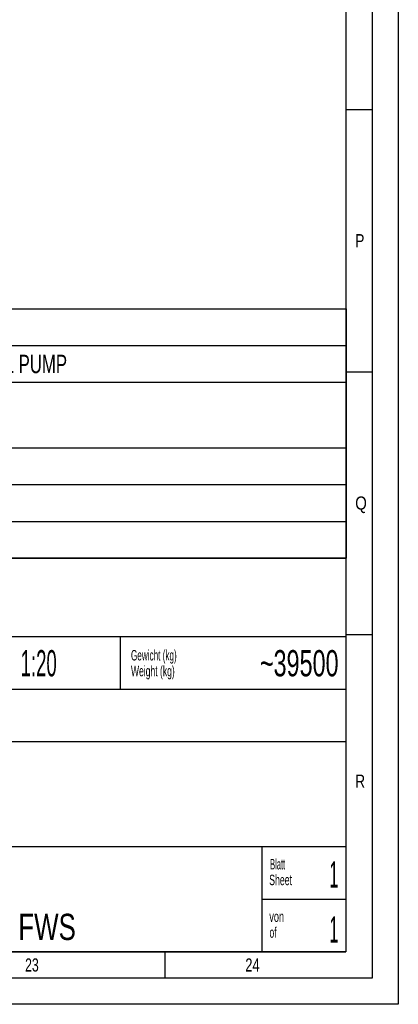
# Model space of a CAD drawing. Header units: millimetres. Extents: x 0 to 1189, y 0 to 841.
# Tile 41 of 77: x 1117 to 1189, y 0 to 188. Entities that reach past the tile are written whole.
import ezdxf
from ezdxf.enums import TextEntityAlignment as Align

# ---------------------------------------------------------------- set-up
doc = ezdxf.new("R2010")
doc.units = ezdxf.units.MM
doc.header["$LTSCALE"] = 65.395
doc.layers.get('0').update_dxf_attribs({"linetype": 'CONTINUOUS'})
doc.styles.get("Standard").update_dxf_attribs({"font": 'txt', "width": 0.6})
doc.styles.add('TEXTSTYLE_2', font='txt')
doc.styles.add('TEXTSTYLE_3', font='txt', dxfattribs={"width": 0.8})

# ---------------------------------------------------------------- blocks, each defined once
blk = doc.blocks.new('*T690')
at = {"color": 2, "linetype": 'Continuous'}
for p, q in [((0, 0), (278, 0)), ((0, 0), (0, -47.5)), ((278, 0), (278, -47.5)), ((0, -7), (278, -7)), ((8, -7), (8, -47.5)), ((0, -14), (278, -14)), ((0, -26.5), (278, -26.5)), ((0, -33.5), (278, -33.5)), ((0, -40.5), (278, -40.5)), ((0, -47.5), (278, -47.5))]:
    blk.add_line(p, q, dxfattribs=at)
for s, width, p in [('Anmerkung / REMARKS', 0.674185, (1.05, -5.25)), ('SPACE REQUIRED FOR MEASURING TORSIONAL VIBRATIONS, AND/OR FOR REMOVAL OF THE VIBRATION DAMPER AND/OR LUBOIL PUMP', 0.683886, (9.05, -12.25)), ('SPACE REQUIRED FOR REMOVAL OF PISTON AND CYLINDER LINER', 0.681818, (9.05, -19.25)), ('REDUCED REMOVAL HEIGHT PISTON AND LINER 2940mm', 0.690994, (9.05, -24.5)), ('SPACE REQUIRED FOR TERMINAL SET', 0.682028, (9.05, -31.75)), ('SPACE REQUIRED FOR TURBOCHARGER SHAFT', 0.692407, (9.05, -38.75)), ('SPACE TRQUIRED FOR CHARGE AIR COOLER REMOVING', 0.684656, (9.05, -45.75))]:
    blk.add_text(s, height=3.5, dxfattribs=dict(at, width=width)).set_placement(p)
at = {"color": 2, "linetype": 'Continuous', "width": 0.619048}
for s, p in [('b', (4, -12.25)), ('e', (4, -19.25)), ('k', (4, -31.75)), ('o', (4, -38.75)), ('p', (4, -45.75))]:
    blk.add_text(s, height=3.5, dxfattribs=at).set_placement(p, align=Align.CENTER)
blk = doc.blocks.new('*T692')
at = {"color": 5, "linetype": 'Continuous'}
for p, q in [((0, 0), (187, 0)), ((0, 0), (0, -75)), ((187, 0), (187, -75)), ((0, -75), (187, -75))]:
    blk.add_line(p, q, dxfattribs=at)
at = {"color": 2, "linetype": 'Continuous', "style": 'TEXTSTYLE_3'}
for s, width, p in [('6M32E_FWS', 0.738095, (73.4, -6.75)), ('1.0', 0.547619, (110.07, -6.75)), ('6M32E_FWS', 0.738095, (73.4, -13.25)), ('1.0', 0.547619, (110.07, -13.25))]:
    blk.add_text(s, height=5, dxfattribs=dict(at, width=width)).set_placement(p)
for s, width, p in [('W882', 0.833333, (81.68, -22.5)), ('1:20', 0.529762, (128.4, -22.5)), ('-', 0.619048, (11, -72.75))]:
    blk.add_text(s, height=5, dxfattribs=dict(at, width=width)).set_placement(p, align=Align.CENTER)
for s, width, p in [('~39500', 0.666667, (185.6, -22.5)), ('1', 0.47619, (185.6, -62.75)), ('1', 0.47619, (185.6, -73.25))]:
    blk.add_text(s, height=5, dxfattribs=dict(at, width=width)).set_placement(p, align=Align.RIGHT)
at = {"color": 5, "linetype": 'Continuous', "width": 0.761905}
blk.add_text('mK', height=2, dxfattribs=at).set_placement((45.07, -31), align=Align.CENTER)
at = {"color": 7, "linetype": 'Continuous', "style": 'TEXTSTYLE_3'}
for s, width, p in [('Motor - Einbauzeichnung', 0.602484, (23.4, -43.12)), ('ENGINE INSTALLATION DRAWING', 0.69224, (23.4, -51.88))]:
    blk.add_text(s, height=5, dxfattribs=dict(at, width=width)).set_placement(p)
at = {"color": 7, "linetype": 'Continuous', "style": 'TEXTSTYLE_3', "width": 0.738095}
blk.add_text('6M32E FWS', height=5, dxfattribs=at).set_placement((121.5, -72.75), align=Align.CENTER)

msp = doc.modelspace()

# ---------------------------------------------------------------- linework, layer by layer
at = {"color": 5, "linetype": 'Continuous'}
for p, q in [((1189, 841), (1189, 0)), ((1179, 831), (1179, 10)), ((1179, 170.5), (1184, 170.5)), ((1179, 120.5), (1184, 120.5)), ((1179, 70.5), (1184, 70.5)), ((1179, 10), (10, 10)), ((1144.5, 5), (1144.5, 10)), ((1189, 0), (0, 0))]:
    msp.add_line(p, q, dxfattribs=at)
at = {"color": 6, "linetype": 'Continuous'}
for p, q in [((1184, 836), (1184, 5)), ((1179, 85), (992, 85)), ((1179, 70), (992, 70)), ((1184, 5), (5, 5))]:
    msp.add_line(p, q, dxfattribs=at)
at = {"color": 7, "linetype": 'Continuous'}
for p, q in [((1136, 60), (1136, 70)), ((1179, 60), (1046, 60)), ((1179, 50), (992, 50)), ((1179, 30), (992, 30)), ((1163, 10), (1163, 30)), ((1179, 20), (1163, 19.99784))]:
    msp.add_line(p, q, dxfattribs=at)

# ---------------------------------------------------------------- block references
for name, p in [('*T690', (901.03841, 132.52394)), ('*T692', (992, 85))]:
    msp.add_blockref(name, p)

# ---------------------------------------------------------------- texts
at = {"color": 5, "linetype": 'Continuous'}
for s, height, style, width, p in [('P', 2.50001, 'TEXTSTYLE_2', 0.785714, (1180.77091, 144.271)), ('Q', 2.50001, 'TEXTSTYLE_2', 0.857143, (1180.77091, 94.271)), ('Gewicht (kg)', 2, 'TEXTSTYLE_3', 0.581349, (1138.00443, 65.51831)), ('Weight (kg)', 2, 'TEXTSTYLE_3', 0.61039, (1138.00443, 62.51831)), ('R', 2.50001, 'TEXTSTYLE_2', 0.785714, (1180.77091, 41.271)), ('Blatt', 2, 'TEXTSTYLE_3', 0.533333, (1164.54782, 25.70337)), ('Sheet', 2, 'TEXTSTYLE_3', 0.62381, (1164.36447, 22.70337)), ('von', 2, 'TEXTSTYLE_3', 0.650794, (1164.39227, 15.71354)), ('of', 2, 'TEXTSTYLE_3', 0.595238, (1164.44465, 12.68735)), ('23', 2.50001, 'TEXTSTYLE_2', 0.702381, (1117.806, 6.248)), ('24', 2.50001, 'TEXTSTYLE_2', 0.738095, (1159.806, 6.248))]:
    msp.add_text(s, height=height, dxfattribs=dict(at, style=style, width=width)).set_placement(p)

doc.saveas('drawing.dxf')
